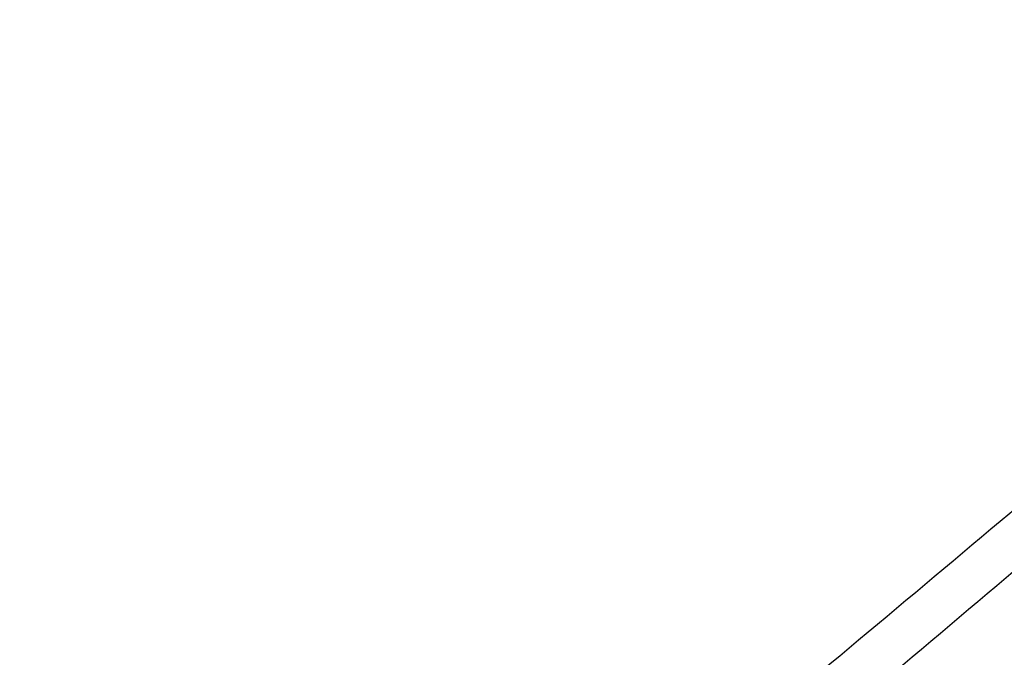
# Paper-space layout 'Sheet1' of a CAD drawing. Header units: millimetres. Extents: x 0 to 420, y 0 to 297.
# Tile 107 of 130: x 321 to 333, y 250 to 258. Entities that reach past the tile are written whole.
import ezdxf

# ---------------------------------------------------------------- set-up
doc = ezdxf.new("R2010")
doc.units = ezdxf.units.MM
doc.layers.add('SLD-0', color=179, linetype='Continuous')

psp = doc.layouts.new('Sheet1')

# ---------------------------------------------------------------- linework, layer by layer
at = {"layer": 'SLD-0', "color": 179, "linetype": 'Continuous', "lineweight": 25}
for points, knots in [([(300.812, 233.135), (301.619, 233.265), (303.234, 233.525), (305.597, 234.02), (308.079, 234.633), (310.647, 235.4), (313.272, 236.337), (315.785, 237.38), (318.181, 238.516), (320.457, 239.731), (322.694, 241.063), (324.888, 242.511), (327.054, 244.064), (329.557, 245.983), (332.363, 248.279), (335.491, 250.939), (338.371, 253.376), (341.065, 255.566), (343.586, 257.501), (346.237, 259.376), (348.739, 260.971), (351.06, 262.298), (353.148, 263.38), (355.333, 264.397), (357.612, 265.34), (359.849, 266.147), (362.024, 266.828), (364.111, 267.405), (365.545, 267.731), (366.262, 267.893)], [0, 0, 0, 0, 0.027717, 0.05546, 0.083177, 0.117121, 0.151185, 0.185354, 0.219572, 0.253751, 0.287773, 0.32568, 0.363607, 0.401527, 0.462639, 0.523763, 0.584887, 0.631004, 0.677154, 0.723264, 0.769326, 0.800145, 0.831038, 0.861937, 0.892791, 0.923577, 0.949045, 0.974532, 1, 1, 1, 1]), ([(366.286, 267.831), (365.57, 267.671), (364.136, 267.353), (362.049, 266.785), (359.874, 266.111), (357.637, 265.308), (355.358, 264.37), (353.173, 263.355), (351.085, 262.276), (348.765, 260.951), (346.263, 259.358), (343.612, 257.484), (341.09, 255.55), (338.397, 253.361), (335.517, 250.923), (332.389, 248.263), (329.583, 245.966), (327.081, 244.046), (324.915, 242.492), (322.72, 241.043), (320.483, 239.708), (318.206, 238.491), (315.809, 237.353), (313.295, 236.307), (310.67, 235.365), (308.101, 234.593), (305.618, 233.975), (303.253, 233.473), (301.637, 233.206), (300.83, 233.073)], [0, 0, 0, 0, 0.02543, 0.050879, 0.076309, 0.107066, 0.137893, 0.168764, 0.19963, 0.230421, 0.276466, 0.322559, 0.368692, 0.414792, 0.475916, 0.53704, 0.598151, 0.636084, 0.674023, 0.711942, 0.745992, 0.780199, 0.814445, 0.848642, 0.882735, 0.916709, 0.944464, 0.972244, 1, 1, 1, 1]), ([(298.718, 234.141), (299.225, 234.209), (300.6, 234.391), (302.802, 234.79), (305.293, 235.364), (307.707, 236.045), (310.032, 236.819), (312.25, 237.673), (314.359, 238.598), (316.366, 239.584), (318.551, 240.769), (320.874, 242.171), (323.306, 243.8), (325.735, 245.571), (328.172, 247.474), (331.097, 249.876), (334.409, 252.682), (337.584, 255.316), (340.221, 257.375), (342.261, 258.882), (344.388, 260.348), (346.621, 261.765), (348.985, 263.117), (351.488, 264.391), (354.124, 265.575), (356.876, 266.664), (358.813, 267.291), (359.78, 267.604)], [0, 0, 0, 0, 0.018184, 0.049281, 0.080496, 0.11178, 0.14305, 0.174192, 0.204849, 0.235532, 0.266199, 0.309531, 0.352901, 0.396258, 0.44618, 0.496107, 0.573894, 0.651674, 0.690242, 0.72883, 0.7674, 0.805943, 0.844697, 0.883574, 0.922465, 0.96129, 1, 1, 1, 1]), ([(360.289, 266.792), (359.691, 266.634), (358.496, 266.318), (356.446, 265.668), (354.163, 264.828), (351.702, 263.762), (349.362, 262.601), (347.097, 261.336), (344.907, 259.978), (342.782, 258.534), (340.747, 257.044), (338.114, 254.999), (334.945, 252.371), (331.644, 249.556), (328.731, 247.137), (326.298, 245.209), (323.87, 243.409), (321.436, 241.745), (319.109, 240.303), (316.916, 239.076), (314.896, 238.046), (312.779, 237.068), (310.558, 236.156), (308.236, 235.31), (305.831, 234.527), (303.359, 233.798), (301.66, 233.356), (300.812, 233.135)], [0, 0, 0, 0, 0.023728, 0.047457, 0.0841, 0.120822, 0.157572, 0.194252, 0.233184, 0.272146, 0.311129, 0.350089, 0.429139, 0.508199, 0.559187, 0.610171, 0.654702, 0.699245, 0.743753, 0.775484, 0.807231, 0.838954, 0.87111, 0.903362, 0.935635, 0.967864, 1, 1, 1, 1])]:
    psp.add_open_spline(points, degree=3, knots=knots, dxfattribs=at)

doc.saveas('drawing.dxf')
